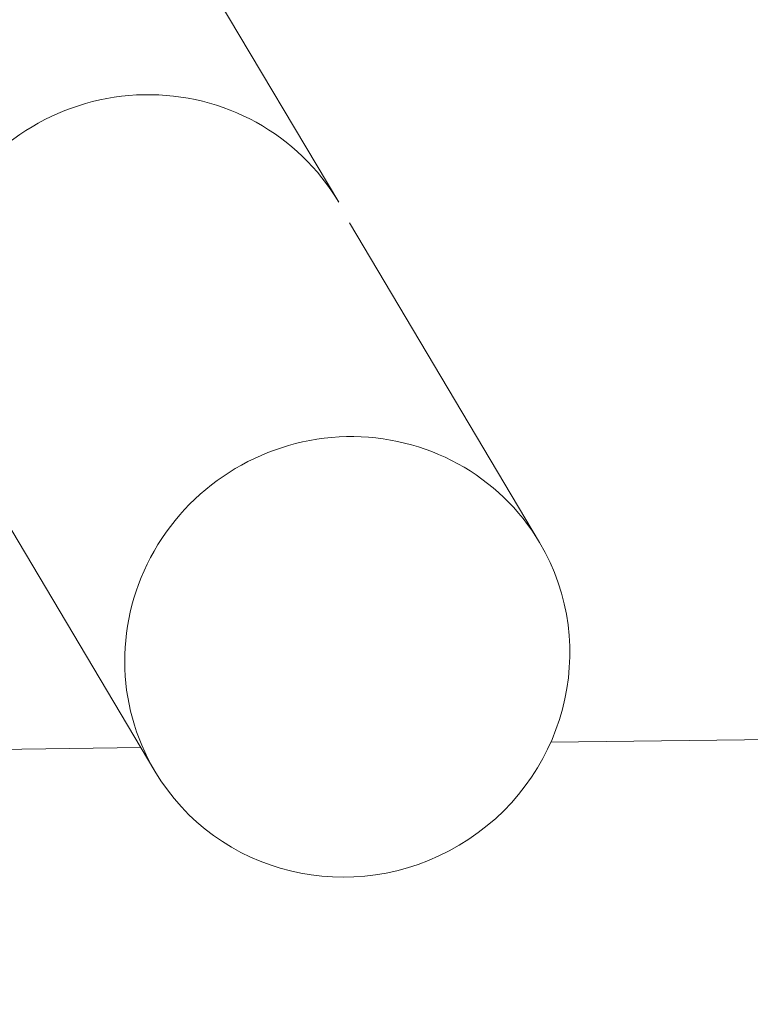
# Model space of a CAD drawing. Header units: metres. Extents: x -52 to 321, y -8 to 26.
# Tile 130 of 256: x 293.091 to 293.236, y 0.459 to 0.654. Entities that reach past the tile are written whole.
import ezdxf

# ---------------------------------------------------------------- set-up
doc = ezdxf.new("R2010")
doc.units = ezdxf.units.M
doc.header["$MEASUREMENT"] = 0
doc.layers.add('94 Genehmigungsplanung Bemaßung', color=7, linetype='Continuous')
doc.styles.add('ERSTELLTER_STIL_2', font='arial.ttf')
doc.dimstyles.new('ERSTELLTER_STIL__3', dxfattribs={"dimtxt": 0.25, "dimasz": 0.19, "dimexe": 0.18, "dimexo": 0.1, "dimgap": 0, "dimtad": 1, "dimzin": 0, "dimdsep": 46, "dimtxsty": 'ERSTELLTER_STIL_2', "dimblk": 'ARROWHEAD_6', "dimblk1": 'ARROWHEAD_6', "dimblk2": 'ARROWHEAD_6', "dimcen": 0.09, "dimclrd": 7, "dimclre": 7, "dimclrt": 7, "dimazin": 0, "dimtfac": 1, "dimtdec": 4, "dimtmove": 0, "dimatfit": 3, "dimfxl": 1, "dimtolj": 1, "dimtzin": 0, "dimarcsym": 0})

# ---------------------------------------------------------------- blocks, each defined once
blk = doc.blocks.new('*D56', base_point=(33626.11544, -0.00275))
at = {"layer": '94 Genehmigungsplanung Bemaßung', "color": 7, "linetype": 'Continuous', "lineweight": 13}
for p, q in [((294.50456, 2.8619), (294.50456, 3.0119)), ((294.60456, 2.7619), (294.40456, 2.9619)), ((294.69206, 2.8619), (294.31706, 2.8619)), ((294.50456, -0.0381), (294.50456, 2.8619)), ((294.40456, 0.0619), (294.60456, -0.1381)), ((294.69206, -0.0381), (294.31706, -0.0381)), ((294.50456, -0.1881), (294.50456, -0.0381))]:
    blk.add_line(p, q, dxfattribs=at)
at = {"layer": '94 Genehmigungsplanung Bemaßung', "color": 7, "lineweight": 13, "insert": (294.45456, 1.07825), "char_height": 0.25, "attachment_point": 7, "rotation": 90, "style": 'ERSTELLTER_STIL_2'}
blk.add_mtext('\\A1;{\\pql;\\fArial|b0|i0|c0|p0;\\W1.000000;2,90}', dxfattribs=at)
blk = doc.blocks.new('ARROWHEAD_6')
at = {"color": 0, "linetype": 'Continuous', "lineweight": 0}
for p, q in [((-0.5, -0.5), (0.5, 0.5)), ((0, 0), (-1, 0))]:
    blk.add_line(p, q, dxfattribs=at)
blk = doc.blocks.new('*D57', base_point=(33626.11544, -0.00275))
at = {"layer": '94 Genehmigungsplanung Bemaßung', "color": 7, "linetype": 'Continuous', "lineweight": 13}
for p, q in [((296.51311, 3.08525), (296.51311, 3.23525)), ((296.61311, 2.98525), (296.41311, 3.18525)), ((296.70061, 3.08525), (296.32561, 3.08525)), ((296.51311, -0.0381), (296.51311, 3.08525)), ((296.41311, 0.0619), (296.61311, -0.1381)), ((296.70061, -0.0381), (296.32561, -0.0381)), ((296.51311, -0.1881), (296.51311, -0.0381))]:
    blk.add_line(p, q, dxfattribs=at)
at = {"layer": '94 Genehmigungsplanung Bemaßung', "color": 7, "lineweight": 13, "insert": (296.52304, 1.127), "char_height": 0.25, "attachment_point": 7, "rotation": 90, "style": 'ERSTELLTER_STIL_2'}
blk.add_mtext('\\A1;{\\pql;\\fArial|b0|i0|c0|p0;\\W1.000000;3,12\\fArial|b0|i0|c0|p0;\\W1.000000;\\A1{\\H.66x;\\S5^  ;}}', dxfattribs=at)

msp = doc.modelspace()

# ---------------------------------------------------------------- linework, layer by layer
at = {"color": 7, "linetype": 'Continuous', "lineweight": 13}
for p, q in [((293.09399, 0.71917), (293.1543, 0.61775)), ((293.15645, 0.61364), (293.19397, 0.55054)), ((293.08049, 0.56847), (293.11801, 0.50537)), ((293.19618, 0.51109), (293.61403, 0.51645)), ((293.04287, 0.50912), (293.11522, 0.51005))]:
    msp.add_line(p, q, dxfattribs=at)
for centre, major_axis, ratio, start_param, end_param in [((293.1161, 0.59504), (0.0382, 0.02271), 0.984535, 0, 3.141593), ((293.15599, 0.52795), (0.03798, 0.02258), 0.979014, 0, 3.141593), ((293.15599, 0.52795), (0.03798, 0.02258), 0.979014, 3.141593, 6.283185)]:
    msp.add_ellipse(centre, major_axis=major_axis, ratio=ratio, start_param=start_param, end_param=end_param, dxfattribs=at)

# ---------------------------------------------------------------- dimensions: what is measured, and where the dimension line sits
at = {"layer": '94 Genehmigungsplanung Bemaßung', "color": 7, "linetype": 'Continuous', "lineweight": 13}
for base, p1, p2, picture, middle in [((296.51311, 3.08525), (292.56559, -0.0381), (297.01606, 3.08525), '*D57', (296.33811, 1.78722)), ((294.50456, 2.8619), (292.52968, -0.0381), (292.56559, 2.8619), '*D56', (294.32956, 1.4019))]:
    dim = msp.add_linear_dim(base=base, p1=p1, p2=p2, angle=90, dimstyle='ERSTELLTER_STIL__3', dxfattribs=at)
    dim.commit()
    dim.dimension.update_dxf_attribs({"geometry": picture, "text_midpoint": middle, "dimtype": 160, "text_rotation": 90})

doc.saveas('drawing.dxf')
